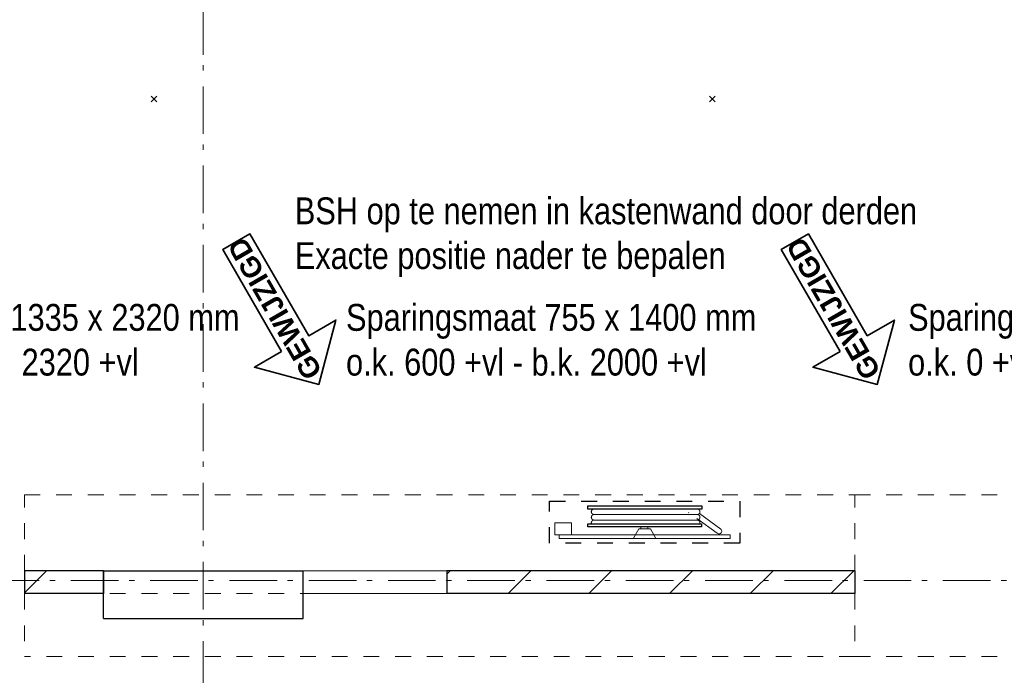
# Model space of a CAD drawing. Header units: millimetres. Extents: x 45699 to 251499, y 244 to 86446.
# Tile 149 of 240: x 229365 to 234539, y 15741 to 19187. Entities that reach past the tile are written whole.
import ezdxf

# ---------------------------------------------------------------- set-up
doc = ezdxf.new("R2010")
doc.units = ezdxf.units.MM
doc.header["$LTSCALE"] = 400
doc.header["$PDMODE"] = 3
doc.header["$PDSIZE"] = 15
doc.linetypes.add('STYLE_01', pattern=[0.416641, 0.208282, -0.208359])
doc.linetypes.add('STYLE_06', pattern=[1.041641, 0.625, -0.208282, 0.069427, -0.138931])
for name, color, linetype, lineweight in [('Binnenkozijnen', 140, 'Continuous', 15), ('mat-beton (ihwg)', 5, 'Continuous', 25), ('mat-kalkzandsteen', 5, 'Continuous', 25), ('mat-scheidingswand-horizontaal', 5, 'Continuous', 25), ('None', 7, 'Continuous', 9), ('Wijzigingspijlen', 43, 'Continuous', 9)]:
    doc.layers.add(name, color=color, linetype=linetype, lineweight=lineweight)
doc.styles.add('Abadi MT Condensed Light', font='txt', dxfattribs={"height": 176.388889})
doc.styles.add('Arial (bold)', font='arialbd.ttf', dxfattribs={"height": 132.291667})

# ---------------------------------------------------------------- blocks, each defined once
blk = doc.blocks.new('*X930')
at = {"layer": 'None', "lineweight": 9}
for p, q in [((42726.1, -27277.5), (42743.6, -27260)), ((43047.8, -27380), (43167.8, -27260)), ((43472.1, -27380), (43592.1, -27260)), ((43896.4, -27380), (44016.4, -27260)), ((44320.6, -27380), (44440.6, -27260)), ((44744.9, -27380), (44864.9, -27260))]:
    blk.add_line(p, q, dxfattribs=at)
blk = doc.blocks.new('*U1406')
at = {"layer": 'None', "color": 253, "linetype": 'Continuous', "lineweight": 5}
for p, q in [((96.625, -278), (96.625, 266)), ((125.704, -278), (125.704, 266)), ((50.42, -31.849), (50.42, 29))]:
    blk.add_line(p, q, dxfattribs=at)
at = {"layer": 'None', "color": 140, "linetype": 'Continuous', "lineweight": 15}
for p, q in [((50.42, 29), (1.453, 57.31)), ((0, -61), (50.42, -31.849))]:
    blk.add_line(p, q, dxfattribs=at)
at = {"layer": 'None', "color": 92, "linetype": 'Continuous', "lineweight": 25}
for points in [[(60.916, 296), (76.476, 296), (76.476, -300), (60.916, -300)], [(154.785, 296), (171.344, 296), (171.344, -302), (154.785, -302)]]:
    blk.add_lwpolyline(points, close=True, dxfattribs=at)
at = {"layer": 'None', "color": 253, "linetype": 'Continuous', "lineweight": 5}
blk.add_lwpolyline([(50.929, 18), (60.916, 18), (60.916, -18), (50.929, -18)], close=True, dxfattribs=at)
for points, knots in [([(96.866, 264), (96.866, 268.997), (93.792, 272.9335), (90.718, 276.87), (85.875, 278.0735), (81.032, 279.277), (76.476, 277.238)], [0, 0, 0, 0.333549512, 0.333549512, 0.666828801, 0.666828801, 1, 1, 1]), ([(125.825, 264), (125.825, 267.886), (123.8855, 271.2505), (121.946, 274.615), (118.586, 276.5575), (115.226, 278.5), (107.466, 278.5), (104.106, 276.5575), (100.746, 274.615), (98.806, 271.2505), (96.866, 267.886), (96.866, 264)], [0, 0, 0, 0.166769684, 0.166769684, 0.333423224, 0.333423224, 0.499994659, 0.666566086, 0.666566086, 0.833226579, 0.833226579, 1, 1, 1]), ([(154.785, 264), (154.785, 267.886), (152.845, 271.2505), (150.905, 274.615), (147.5455, 276.5575), (144.186, 278.5), (140.306, 278.5), (136.426, 278.5), (133.066, 276.5575), (129.706, 274.615), (127.7655, 271.2505), (125.825, 267.886), (125.825, 264)], [0, 0, 0, 0.166772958, 0.166772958, 0.333424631, 0.333424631, 0.499985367, 0.499985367, 0.666556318, 0.666556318, 0.833223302, 0.833223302, 1, 1, 1]), ([(76.477, -291.432), (81.039, -293.343), (85.8175, -292.072), (90.596, -290.801), (93.6105, -286.876), (96.625, -282.951), (96.625, -278)], [0, 0, 0, 0.333165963, 0.333165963, 0.666458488, 0.666458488, 1, 1, 1]), ([(96.625, -278), (96.625, -281.901), (98.573, -285.2795), (100.521, -288.658), (103.895, -290.609), (107.269, -292.56), (111.165, -292.56), (115.061, -292.56), (118.435, -290.609), (121.809, -288.658), (123.7565, -285.2795), (125.704, -281.901), (125.704, -278)], [0, 0, 0, 0.166754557, 0.166754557, 0.333426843, 0.333426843, 0.500005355, 0.500005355, 0.666583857, 0.666583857, 0.833249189, 0.833249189, 1, 1, 1]), ([(125.704, -278), (125.704, -281.901), (127.6525, -285.2795), (129.601, -288.658), (132.975, -290.609), (136.349, -292.56), (140.245, -292.56), (144.141, -292.56), (147.5145, -290.609), (150.888, -288.658), (152.836, -285.2795), (154.784, -281.901), (154.784, -278)], [0, 0, 0, 0.166757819, 0.166757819, 0.333436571, 0.333436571, 0.500014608, 0.500014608, 0.666582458, 0.666582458, 0.833245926, 0.833245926, 1, 1, 1])]:
    blk.add_open_spline(points, degree=2, knots=knots, dxfattribs=at)
blk = doc.blocks.new('BSH OB')
at = {"layer": 'None', "color": 253, "linetype": 'Continuous', "lineweight": 5}
for p, q in [((135.277, -233.0824), (136.142, -233.8294)), ((27.7468, -383.0008), (105.0969, -276.5164)), ((130.6676, -289.4337), (48.7568, -402.0618))]:
    blk.add_line(p, q, dxfattribs=at)
at = {"layer": 'None', "color": 92, "linetype": 'STYLE_01', "lineweight": 25}
blk.add_lwpolyline([(-24.328, 498), (195.672, 498), (195.672, -502), (-24.328, -502)], close=True, dxfattribs=at)
at = {"layer": 'None', "color": 140, "linetype": 'Continuous', "lineweight": 15}
for points in [[(20, 469.75), (82, 469.75), (82, 382.75), (20, 382.75)], [(0, 448), (20, 448), (20, -452), (0, -452)]]:
    blk.add_lwpolyline(points, close=True, dxfattribs=at)
at = {"layer": 'None', "color": 9, "linetype": 'Continuous', "lineweight": 5}
blk.add_arc((38.2528, -392.5302), 14.184, 137.7906009, 325.7709231, dxfattribs=at)
at = {"layer": 'None', "color": 7}
blk.add_blockref('*U1406', (0, 0), dxfattribs=at)
blk = doc.blocks.new('*X1415')
at = {"layer": 'None', "lineweight": 9}
blk.add_line((40506.1, -27376.2), (40622.3, -27260), dxfattribs=at)
blk = doc.blocks.new('Wijzigingspijl')
at = {"layer": 'None', "linetype": 'Continuous', "lineweight": 5}
blk.add_point((0, 0), dxfattribs=at)
at = {"layer": 'Wijzigingspijlen', "color": 1, "linetype": 'Continuous', "lineweight": 35}
blk.add_lwpolyline([(-82.5, -1485), (-247.5, -1485), (0, -1732.5), (247.5, -1485), (82.5, -1485), (82.5, -866.25), (-82.5, -866.25)], close=True, dxfattribs=at)
at = {"layer": 'Wijzigingspijlen', "color": 8, "insert": (0, -1271.25), "char_height": 105.833, "attachment_point": 5, "rotation": 90, "style": 'Arial (bold)'}
blk.add_mtext('GEWIJZIGD', dxfattribs=at)

msp = doc.modelspace()

# ---------------------------------------------------------------- linework, layer by layer
at = {"layer": 'Binnenkozijnen', "color": 140, "linetype": 'STYLE_01', "lineweight": 15}
for p, q in [((229389.4, 16690), (233754.4, 16690)), ((229389.4, 16290), (229389.4, 16690)), ((233754.4, 16290), (233754.4, 16690)), ((229389.4, 16290), (233754.4, 16290)), ((229389.4, 16170), (229389.4, 15840)), ((233754.4, 16170), (229389.4, 16170)), ((233754.4, 16170), (233754.4, 15840)), ((233754.4, 15840), (229389.4, 15840))]:
    msp.add_line(p, q, dxfattribs=at)
at = {"layer": 'mat-beton (ihwg)', "lineweight": 25}
for p, q in [((229804.4, 16290), (230854.4, 16290)), ((229804.4, 16040), (229804.4, 16290)), ((230854.4, 16040), (230854.4, 16290)), ((229804.4, 16040), (230854.4, 16040))]:
    msp.add_line(p, q, dxfattribs=at)
at = {"layer": 'mat-kalkzandsteen', "lineweight": 25}
for p, q in [((229389.4, 16290), (229389.4, 16170)), ((229804.4, 16290), (229389.4, 16290)), ((229804.4, 16290), (229804.4, 16170)), ((231609.4, 16290), (231609.4, 16170)), ((233754.4, 16290), (231609.4, 16290)), ((233754.4, 16290), (233754.4, 16170)), ((229804.4, 16170), (229389.4, 16170)), ((233754.4, 16170), (231609.4, 16170))]:
    msp.add_line(p, q, dxfattribs=at)
at = {"layer": 'None', "color": 43, "linetype": 'STYLE_06', "lineweight": 9}
for p, q in [((230329.4, 6920), (230329.4, 39165.6)), ((251133.4, 16240), (217413.5, 16240))]:
    msp.add_line(p, q, dxfattribs=at)
at = {"layer": 'None', "color": 8, "linetype": 'STYLE_01', "lineweight": 5}
for p, q in [((233752.4, 16690), (235002.4, 16690)), ((233752.4, 15840), (235002.4, 15840))]:
    msp.add_line(p, q, dxfattribs=at)
at = {"layer": 'None', "color": 8, "lineweight": 5}
msp.add_lwpolyline([(230854.4, 16290), (231609.4, 16290), (231609.4, 16170), (230854.4, 16170)], close=True, dxfattribs=at)

# ---------------------------------------------------------------- block references
at = {"layer": 'mat-kalkzandsteen'}
for name in ['*X1415', '*X930']:
    msp.add_blockref(name, (188883.4, 43550), dxfattribs=at)
at = {"layer": 'mat-scheidingswand-horizontaal', "color": 7, "rotation": 30.00000000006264}
for p in [(230069.8, 18770.2), (233005.4, 18770.2)]:
    msp.add_blockref('Wijzigingspijl', p, dxfattribs=at)
at = {"layer": 'None', "color": 7, "rotation": 90}
msp.add_blockref('BSH OB', (232647.4, 16460), dxfattribs=at)

# ---------------------------------------------------------------- texts
at = {"layer": 'None', "color": 140, "char_height": 141.111, "attachment_point": 1, "style": 'Abadi MT Condensed Light'}
for s, insert in [('BSH op te nemen in kastenwand door derden\\PExacte positie nader te bepalen', (230810.4, 18252.8)), ('Sparingsmaat 1335 x 2320 mm\\Po.k. 0 +vl - b.k. 2320 +vl', (228273.8, 17692.8)), ('Sparingsmaat 755 x 1400 mm\\Po.k. 600 +vl - b.k. 2000 +vl', (231079.7, 17692.8)), ('Sparingsmaat 1335 x 2320 mm\\Po.k. 0 +vl - b.k. 2320 +vl', (234033.8, 17692.8))]:
    msp.add_mtext(s, dxfattribs=dict(at, insert=insert))

doc.saveas('drawing.dxf')
